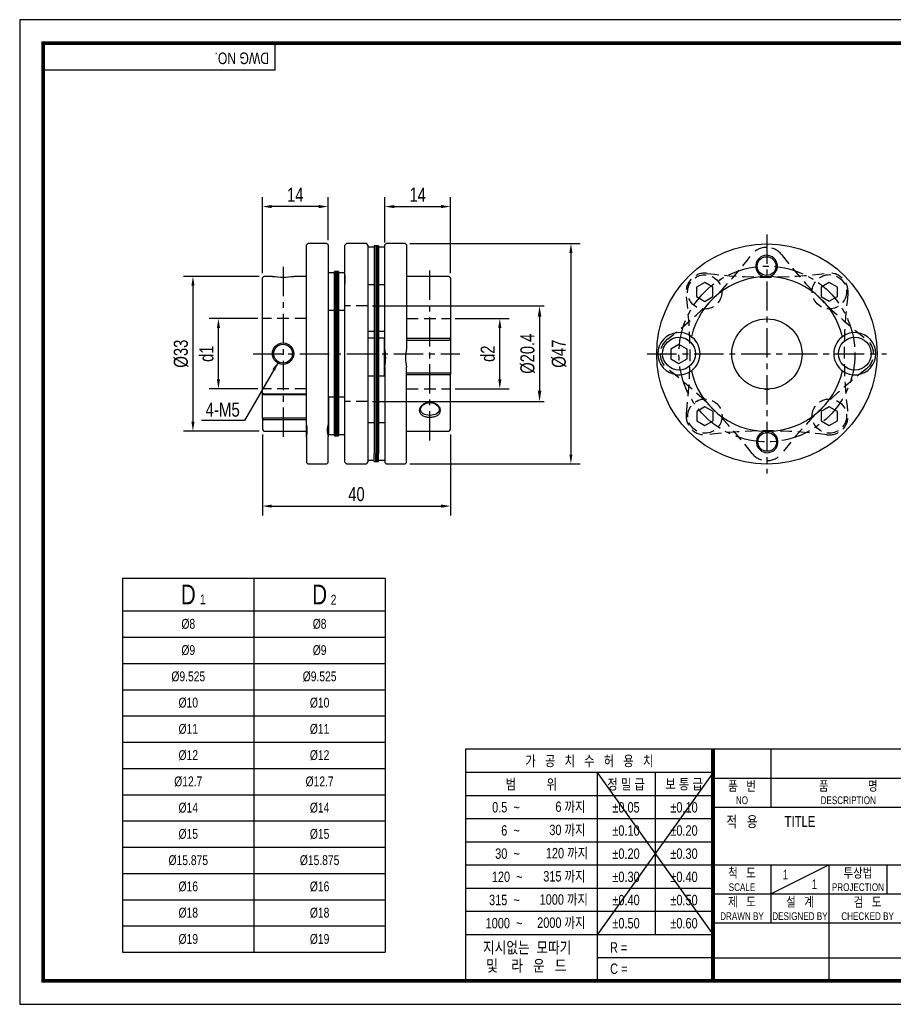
# Model space of a CAD drawing. Header units: millimetres. Extents: x 0 to 297, y 0 to 210.
# Tile 1 of 2: x 0 to 186, y 0 to 210. Entities that reach past the tile are written whole.
import ezdxf
from ezdxf.enums import TextEntityAlignment as Align

# ---------------------------------------------------------------- set-up
doc = ezdxf.new("R2010")
doc.units = ezdxf.units.MM
doc.header["$LTSCALE"] = 5
for name, pattern in [('CENTER', [2, 1.25, -0.25, 0.25, -0.25]), ('CENTER2', [1.125, 0.75, -0.125, 0.125, -0.125]), ('DASHED', [0.75, 0.5, -0.25]), ('HIDDEN', [0.375, 0.25, -0.125]), ('PHANTOM2', [1.25, 0.625, -0.125, 0.125, -0.125, 0.125, -0.125])]:
    doc.linetypes.add(name, pattern=pattern)
doc.layers.get('0').update_dxf_attribs({"linetype": 'CONTINUOUS'})
doc.layers.get('Defpoints').update_dxf_attribs({"linetype": 'CONTINUOUS'})
for name, color, linetype in [('BM', 2, 'CONTINUOUS'), ('C', 1, 'CENTER2'), ('CT', 1, 'CENTER'), ('D', 7, 'CONTINUOUS'), ('H', 3, 'HIDDEN'), ('HD', 4, 'DASHED'), ('P', 4, 'PHANTOM2')]:
    doc.layers.add(name, color=color, linetype=linetype)
doc.styles.get("Standard").update_dxf_attribs({"font": 'Gulim.ttf', "width": 0.8, "height": 3})
doc.dimstyles.new('LIM', dxfattribs={"dimtxt": 2, "dimasz": 2, "dimexe": 2, "dimexo": 1, "dimgap": 1, "dimtad": 1, "dimdec": 3, "dimzin": 9, "dimdsep": 46, "dimtxsty": 'Standard', "dimcen": 3, "dimclrd": 1, "dimclre": 1, "dimadec": 0, "dimazin": 0, "dimtfac": 1, "dimtdec": 3, "dimtmove": 0, "dimatfit": 3, "dimfxl": 0, "dimtolj": 1, "dimtzin": 0, "dimarcsym": 0})
doc.dimstyles.get("Standard").update_dxf_attribs({"dimtxt": 0.18, "dimasz": 0.18, "dimexe": 0.18, "dimexo": 0.0625, "dimgap": 0.09, "dimtad": 0, "dimtih": 1, "dimtoh": 1, "dimdec": 4, "dimzin": 0, "dimdsep": 46, "dimtxsty": 'Standard', "dimcen": 0.09, "dimadec": 0, "dimazin": 0, "dimtfac": 1, "dimtdec": 4, "dimtofl": 0, "dimtmove": 0, "dimatfit": 3, "dimfxl": 0, "dimtolj": 1, "dimtzin": 0, "dimarcsym": 0})

# ---------------------------------------------------------------- blocks, each defined once
blk = doc.blocks.new('*D154')
at = {"color": 1, "lineweight": -2, "ltscale": 25.4}
for p, q in [((51.05, 155.26), (34.93, 155.26)), ((36.93, 153.26), (36.93, 124.26)), ((51.05, 122.26), (34.93, 122.26))]:
    blk.add_line(p, q, dxfattribs=at)
at = {"color": 1, "ltscale": 25.4}
for points in [[(36.6, 153.26), (37.27, 153.26), (36.93, 155.26)], [(36.6, 124.26), (37.27, 124.26), (36.93, 122.26)]]:
    blk.add_solid(points, dxfattribs=at)
at = {"layer": 'Defpoints', "color": 0, "ltscale": 25.4}
for p in [(52.05, 155.26), (36.93, 122.26), (52.05, 122.26)]:
    blk.add_point(p, dxfattribs=at)
at = {"color": 0, "ltscale": 25.4, "insert": (34.4, 138.76), "char_height": 3, "attachment_point": 5, "rotation": 90}
blk.add_mtext('\\A1;{\\f??|b0|i0|c0|p49;%%c}33', dxfattribs=at)
blk = doc.blocks.new('*D155')
at = {"color": 1, "lineweight": -2, "ltscale": 25.4}
for p, q in [((50.75, 146.26), (40.37, 146.26)), ((42.37, 133.26), (42.37, 144.26)), ((50.75, 131.26), (40.37, 131.26))]:
    blk.add_line(p, q, dxfattribs=at)
at = {"color": 1, "ltscale": 25.4}
for points in [[(42.04, 144.26), (42.7, 144.26), (42.37, 146.26)], [(42.04, 133.26), (42.7, 133.26), (42.37, 131.26)]]:
    blk.add_solid(points, dxfattribs=at)
at = {"layer": 'Defpoints', "color": 0, "ltscale": 25.4}
for p in [(42.37, 146.26), (51.75, 146.26), (51.75, 131.26)]:
    blk.add_point(p, dxfattribs=at)
at = {"color": 0, "ltscale": 25.4, "insert": (39.83, 138.76), "char_height": 3, "attachment_point": 5, "rotation": 90}
blk.add_mtext('\\A1;{\\f굴림|b0|i0|c129|p49;d1}', dxfattribs=at)
blk = doc.blocks.new('*D156')
at = {"color": 1, "lineweight": -2, "ltscale": 25.4}
for p, q in [((83.15, 162.26), (119.52, 162.26)), ((117.52, 160.26), (117.52, 117.26)), ((83.15, 115.26), (119.52, 115.26))]:
    blk.add_line(p, q, dxfattribs=at)
at = {"color": 1, "ltscale": 25.4}
for points in [[(117.18, 160.26), (117.85, 160.26), (117.52, 162.26)], [(117.18, 117.26), (117.85, 117.26), (117.52, 115.26)]]:
    blk.add_solid(points, dxfattribs=at)
at = {"layer": 'Defpoints', "color": 0, "ltscale": 25.4}
for p in [(82.15, 162.26), (82.15, 115.26), (117.52, 115.26)]:
    blk.add_point(p, dxfattribs=at)
at = {"color": 0, "ltscale": 25.4, "insert": (114.98, 138.76), "char_height": 3, "attachment_point": 5, "rotation": 90}
blk.add_mtext('\\A1;{\\f??|b0|i0|c0|p49;%%c}47', dxfattribs=at)
blk = doc.blocks.new('*D157')
at = {"color": 1, "lineweight": -2, "ltscale": 25.4}
for p, q in [((51.75, 121.56), (51.75, 104.26)), ((91.85, 121.56), (91.85, 104.26)), ((53.75, 106.26), (89.85, 106.26))]:
    blk.add_line(p, q, dxfattribs=at)
at = {"color": 1, "ltscale": 25.4}
for points in [[(53.75, 106.59), (53.75, 105.92), (51.75, 106.26)], [(89.85, 106.59), (89.85, 105.92), (91.85, 106.26)]]:
    blk.add_solid(points, dxfattribs=at)
at = {"layer": 'Defpoints', "color": 0, "ltscale": 25.4}
for p in [(51.75, 122.56), (91.85, 122.56), (91.85, 106.26)]:
    blk.add_point(p, dxfattribs=at)
at = {"color": 0, "ltscale": 25.4, "insert": (71.8, 108.8), "char_height": 3, "attachment_point": 5}
blk.add_mtext('\\A1;40', dxfattribs=at)
blk = doc.blocks.new('*D158')
at = {"color": 1, "lineweight": -2, "ltscale": 25.4}
for p, q in [((77.85, 162.5), (77.85, 172.14)), ((79.85, 170.14), (89.85, 170.14)), ((91.85, 155.96), (91.85, 172.14))]:
    blk.add_line(p, q, dxfattribs=at)
at = {"color": 1, "ltscale": 25.4}
for points in [[(79.85, 170.48), (79.85, 169.81), (77.85, 170.14)], [(89.85, 170.48), (89.85, 169.81), (91.85, 170.14)]]:
    blk.add_solid(points, dxfattribs=at)
at = {"layer": 'Defpoints', "color": 0, "ltscale": 25.4}
for p in [(91.85, 170.14), (77.85, 161.5), (91.85, 154.96)]:
    blk.add_point(p, dxfattribs=at)
at = {"color": 0, "ltscale": 25.4, "insert": (84.85, 172.68), "char_height": 3, "attachment_point": 5}
blk.add_mtext('\\A1;14', dxfattribs=at)
blk = doc.blocks.new('*D159')
at = {"color": 1, "lineweight": -2, "ltscale": 25.4}
for p, q in [((51.75, 155.96), (51.75, 172.14)), ((63.75, 170.14), (53.75, 170.14)), ((65.75, 162.96), (65.75, 172.14))]:
    blk.add_line(p, q, dxfattribs=at)
at = {"color": 1, "ltscale": 25.4}
for points in [[(53.75, 170.48), (53.75, 169.81), (51.75, 170.14)], [(63.75, 170.48), (63.75, 169.81), (65.75, 170.14)]]:
    blk.add_solid(points, dxfattribs=at)
at = {"layer": 'Defpoints', "color": 0, "ltscale": 25.4}
for p in [(51.75, 170.14), (65.75, 161.96), (51.75, 154.96)]:
    blk.add_point(p, dxfattribs=at)
at = {"color": 0, "ltscale": 25.4, "insert": (58.75, 172.68), "char_height": 3, "attachment_point": 5}
blk.add_mtext('\\A1;14', dxfattribs=at)
blk = doc.blocks.new('*D160')
at = {"color": 1, "lineweight": -2, "ltscale": 25.4}
for p, q in [((92.85, 146.26), (104.36, 146.26)), ((102.36, 133.26), (102.36, 144.26)), ((92.85, 131.26), (104.36, 131.26))]:
    blk.add_line(p, q, dxfattribs=at)
at = {"color": 1, "ltscale": 25.4}
for points in [[(102.02, 144.26), (102.69, 144.26), (102.36, 146.26)], [(102.02, 133.26), (102.69, 133.26), (102.36, 131.26)]]:
    blk.add_solid(points, dxfattribs=at)
at = {"layer": 'Defpoints', "color": 0, "ltscale": 25.4}
for p in [(91.85, 146.26), (102.36, 146.26), (91.85, 131.26)]:
    blk.add_point(p, dxfattribs=at)
at = {"color": 0, "ltscale": 25.4, "insert": (99.81, 138.76), "char_height": 3, "attachment_point": 5, "rotation": 90}
blk.add_mtext('\\A1;{\\f굴림|b0|i0|c129|p49;d2}', dxfattribs=at)
blk = doc.blocks.new('*D162')
at = {"layer": 'D', "color": 1, "lineweight": -2}
for p, q in [((75.25, 148.96), (111.83, 148.96)), ((110.83, 146.66), (110.83, 130.86)), ((75.25, 128.56), (111.83, 128.56))]:
    blk.add_line(p, q, dxfattribs=at)
at = {"layer": 'D', "color": 1}
for points in [[(110.45, 146.66), (111.21, 146.66), (110.83, 148.96)], [(110.45, 130.86), (111.21, 130.86), (110.83, 128.56)]]:
    blk.add_solid(points, dxfattribs=at)
at = {"layer": 'Defpoints', "color": 0}
for p in [(74.25, 148.96), (74.25, 128.56), (110.83, 128.56)]:
    blk.add_point(p, dxfattribs=at)
at = {"layer": 'D', "insert": (108.29, 138.76), "char_height": 3, "attachment_point": 5, "rotation": 90}
blk.add_mtext('\\A1;%%C20.4', dxfattribs=at)

msp = doc.modelspace()

# ---------------------------------------------------------------- linework, layer by layer
for p, q in [((54.43705, 199.23234), (54.43705, 205)), ((54.43705, 199.23234), (5, 199.23234)), ((21.94083, 90.90604), (77.94083, 90.90604)), ((21.94083, 90.90604), (21.94083, 11.10604)), ((77.94083, 90.90604), (77.94083, 11.10604)), ((95.07575, 54.43705), (95.07575, 5)), ((147.8086, 54.43705), (95.07575, 54.43705)), ((292, 54.43705), (147.8086, 54.43705)), ((147.8086, 54.43705), (147.8086, 5)), ((160.16787, 54.43705), (160.16787, 42.07779)), ((147.8086, 49.42948), (95.07575, 49.42948)), ((147.8086, 49.42948), (123.09008, 14.82355)), ((123.09008, 49.42948), (147.8086, 14.82355)), ((123.09008, 49.42948), (123.09008, 5)), ((135.44934, 49.42948), (135.44934, 14.82355)), ((147.8086, 48.25742), (292, 48.25742)), ((147.8086, 44.48577), (95.07575, 44.48577)), ((147.8086, 42.07779), (292, 42.07779)), ((147.8086, 39.54207), (95.07575, 39.54207)), ((147.8086, 34.59837), (95.07575, 34.59837)), ((147.8086, 29.65466), (95.07575, 29.65466)), ((147.8086, 29.71852), (292, 29.71852)), ((160.16787, 23.53889), (172.52713, 29.71852)), ((160.16787, 29.71852), (160.16787, 17.35926)), ((172.52713, 29.71852), (172.52713, 5)), ((184.88639, 29.71852), (184.88639, 23.53889)), ((147.8086, 24.71096), (95.07575, 24.71096)), ((147.8086, 23.53889), (221.96418, 23.53889)), ((147.8086, 19.76725), (95.07575, 19.76725)), ((147.8086, 17.35926), (292, 17.35926)), ((147.8086, 14.82355), (95.07575, 14.82355)), ((21.94083, 11.10604), (77.94083, 11.10604)), ((147.8086, 9.87984), (123.09008, 9.87984)), ((147.8086, 9.87984), (221.96418, 9.87984))]:
    msp.add_line(p, q)
at = {"color": 4}
for p, q in [((49.94083, 90.90604), (49.94083, 11.10604)), ((21.94083, 83.90604), (77.94083, 83.90604))]:
    msp.add_line(p, q, dxfattribs=at)
at = {"color": 1}
for p, q in [((21.94083, 78.30604), (77.94083, 78.30604)), ((21.94083, 72.70604), (77.94083, 72.70604)), ((21.94083, 67.10604), (77.94083, 67.10604)), ((21.94083, 61.50604), (77.94083, 61.50604)), ((21.94083, 55.90604), (77.94083, 55.90604)), ((21.94083, 50.30604), (77.94083, 50.30604)), ((21.94083, 44.70604), (77.94083, 44.70604)), ((21.94083, 39.10604), (77.94083, 39.10604)), ((21.94083, 33.50604), (77.94083, 33.50604)), ((21.94083, 27.90604), (77.94083, 27.90604)), ((21.94083, 22.30604), (77.94083, 22.30604)), ((21.94083, 16.70604), (77.94083, 16.70604))]:
    msp.add_line(p, q, dxfattribs=at)
msp.add_lwpolyline([(297, 210), (0, 210), (0, 0), (297, 0)], close=True)
msp.add_lwpolyline([(292, 205, 0.8, 0.8, 0), (5, 205, 0.8, 0.8, 0), (5, 5, 0.8, 0.8, 0), (292, 5, 0.8, 0.8, 0)], format="xyseb", close=True)
at = {"const_width": 0.82395}
msp.add_lwpolyline([(147.8086, 5), (147.8086, 54.43705)], dxfattribs=at)
at = {"layer": 'BM', "ltscale": 25.4}
for p, q in [((61.44924, 162.26298), (61.14924, 161.96298)), ((61.14924, 123.83308), (61.14924, 161.96298)), ((65.44924, 162.26298), (61.44924, 162.26298)), ((65.74924, 161.96298), (65.44924, 162.26298)), ((65.74924, 161.96298), (65.74924, 123.83308)), ((69.52424, 162.13798), (69.34924, 161.87664)), ((69.34924, 156.52074), (69.34924, 161.87664)), ((69.64924, 162.26298), (69.52, 162.13373)), ((73.94924, 162.26298), (69.64924, 162.26298)), ((74.07849, 162.13373), (73.94924, 162.26298)), ((74.24924, 161.87664), (74.07424, 162.13798)), ((74.24924, 161.87664), (74.24924, 156.52074)), ((75.89924, 161.74087), (75.59924, 161.74087)), ((75.59924, 161.74087), (75.59924, 159.85523)), ((75.89924, 161.74087), (75.89924, 159.85523)), ((75.89924, 161.74087), (75.89924, 159.85523)), ((76.19924, 161.74087), (75.89924, 161.74087)), ((76.19924, 161.74087), (76.19924, 159.85523)), ((76.19924, 161.74087), (76.19924, 159.85523)), ((76.49924, 161.74087), (76.19924, 161.74087)), ((76.49924, 161.74087), (76.49924, 159.85523)), ((78.14924, 162.26298), (77.84924, 161.96298)), ((77.84924, 139.87271), (77.84924, 161.96298)), ((82.14924, 162.26298), (78.14924, 162.26298)), ((82.44924, 161.96298), (82.14924, 162.26298)), ((82.44924, 161.96298), (82.44924, 139.87271)), ((74.29924, 160.99912), (74.24924, 160.99912)), ((74.29924, 153.49912), (74.29924, 161.49912)), ((75.59924, 161.49912), (74.29924, 161.49912)), ((75.59924, 159.85523), (75.59924, 141.37811)), ((75.89924, 159.85523), (75.89924, 141.37811)), ((75.89924, 159.85523), (75.89924, 141.37811)), ((76.19924, 159.85523), (76.19924, 141.37811)), ((76.19924, 159.85523), (76.19924, 141.37811)), ((77.84924, 161.49912), (76.49924, 161.49912)), ((76.49924, 159.85523), (76.49924, 141.37811)), ((67.09924, 156.02123), (65.74924, 156.02123)), ((67.09924, 151.35365), (67.09924, 156.26298)), ((67.39924, 156.26298), (67.09924, 156.26298)), ((67.39924, 151.35365), (67.39924, 156.26298)), ((67.39924, 156.26298), (67.39924, 151.35365)), ((67.69924, 156.26298), (67.39924, 156.26298)), ((67.69924, 156.26298), (67.69924, 151.35365)), ((67.69924, 156.26298), (67.69924, 151.35365)), ((67.99924, 156.26298), (67.69924, 156.26298)), ((67.99924, 156.26298), (67.99924, 151.35365)), ((69.29924, 156.02123), (67.99924, 156.02123)), ((69.29924, 148.02123), (69.29924, 156.02123)), ((69.34924, 156.02123), (69.29924, 156.02123)), ((69.34924, 155.52123), (69.34924, 156.52863)), ((69.34924, 155.52123), (69.34924, 153.69287)), ((74.24924, 156.53338), (74.24924, 153.69842)), ((52.04924, 155.26298), (51.74924, 154.96298)), ((51.74924, 130.27429), (51.74924, 154.96298)), ((53.88377, 155.26298), (52.04924, 155.26298)), ((61.14924, 155.26298), (58.41472, 155.26298)), ((69.34924, 154.02123), (69.29924, 154.02123)), ((69.34924, 115.64931), (69.34924, 153.69287)), ((74.24924, 153.99912), (74.29924, 153.99912)), ((74.24924, 153.69287), (74.24924, 115.64931)), ((74.29924, 153.49912), (75.59924, 153.49912)), ((76.49924, 153.49912), (77.84924, 153.49912)), ((91.54924, 155.26298), (82.44924, 155.26298)), ((91.84924, 154.96298), (91.54924, 155.26298)), ((91.84924, 154.96298), (91.84924, 141.90868)), ((67.09924, 126.17231), (67.09924, 151.35365)), ((67.39924, 126.17231), (67.39924, 151.35365)), ((67.39924, 151.35365), (67.39924, 126.17231)), ((67.69924, 151.35365), (67.69924, 126.17231)), ((67.69924, 151.35365), (67.69924, 126.17231)), ((67.99924, 151.35365), (67.99924, 126.17231)), ((69.29924, 150.02123), (69.34924, 150.02123)), ((65.74924, 148.02123), (67.09924, 148.02123)), ((67.99924, 148.02123), (69.29924, 148.02123)), ((69.29924, 148.02123), (69.34924, 148.02123)), ((75.59924, 143.48365), (74.24924, 143.48365)), ((77.79924, 143.48365), (76.49924, 143.48365)), ((77.79924, 143.48365), (77.79924, 142.04231)), ((77.84924, 142.98365), (77.79924, 142.98365)), ((75.59924, 142.04231), (74.24924, 142.04231)), ((75.59924, 141.37811), (75.59924, 134.5151)), ((75.89924, 141.37811), (75.89924, 134.5151)), ((75.89924, 141.37811), (75.89924, 134.5151)), ((76.19924, 141.37811), (76.19924, 134.5151)), ((76.19924, 141.37811), (76.19924, 134.5151)), ((77.79924, 142.04231), (76.49924, 142.04231)), ((76.49924, 141.37811), (76.49924, 134.5151)), ((77.79924, 134.04231), (77.79924, 142.04231)), ((77.84924, 141.54231), (77.79924, 141.54231)), ((82.44924, 142.06624), (91.54924, 142.06624)), ((91.54924, 141.61218), (82.44924, 141.61218)), ((91.84924, 141.90868), (91.54924, 142.06624)), ((91.84924, 141.90868), (91.54924, 141.61218)), ((91.84924, 141.90868), (91.84924, 134.40585)), ((143.22158, 142.38687), (143.48244, 142.17951)), ((175.38566, 142.38687), (175.12479, 142.17951)), ((75.59924, 134.5151), (75.59924, 117.40674)), ((75.89924, 134.5151), (75.89924, 117.40674)), ((75.89924, 134.5151), (75.89924, 117.40674)), ((76.19924, 134.5151), (76.19924, 117.40674)), ((76.19924, 134.5151), (76.19924, 117.40674)), ((76.49924, 134.5151), (76.49924, 117.40674)), ((77.79924, 134.54231), (77.84924, 134.54231)), ((77.84924, 135.87646), (77.84924, 115.56298)), ((82.44924, 115.56298), (82.44924, 135.87646)), ((82.44924, 134.69342), (91.54924, 134.69342)), ((91.54924, 134.69342), (91.84924, 134.40585)), ((91.54924, 134.22769), (91.84924, 134.40585)), ((91.84924, 122.56298), (91.84924, 134.40585)), ((143.45819, 135.32581), (143.19586, 135.12029)), ((175.14904, 135.32581), (175.41137, 135.12029)), ((74.24924, 134.04231), (75.59924, 134.04231)), ((76.49924, 134.04231), (77.79924, 134.04231)), ((91.54924, 134.22769), (82.44924, 134.22769)), ((51.74924, 124.96507), (51.74924, 130.2861)), ((52.04924, 129.98554), (51.74924, 130.27429)), ((52.04924, 130.20353), (51.74924, 130.27429)), ((52.04924, 130.20353), (61.14924, 130.20353)), ((61.14924, 129.98554), (52.04924, 129.98554)), ((65.79924, 129.50472), (65.74924, 129.50472)), ((65.79924, 129.00472), (65.74924, 129.00472)), ((65.79924, 129.50472), (65.79924, 121.50472)), ((67.09924, 129.50472), (65.79924, 129.50472)), ((69.34924, 129.50472), (67.99924, 129.50472)), ((67.09924, 121.26298), (67.09924, 126.17231)), ((67.39924, 121.26298), (67.39924, 126.17231)), ((67.39924, 126.17231), (67.39924, 121.26298)), ((67.69924, 126.17231), (67.69924, 121.26298)), ((67.69924, 126.17231), (67.69924, 121.26298)), ((67.99924, 126.17231), (67.99924, 121.26298)), ((51.74924, 124.96507), (52.04924, 125.08962)), ((51.74924, 124.96507), (51.74924, 122.56298)), ((51.74924, 124.96507), (52.04924, 124.65674)), ((52.04924, 125.08962), (61.14924, 125.08962)), ((61.14924, 124.65674), (52.04924, 124.65674)), ((74.29924, 116.02683), (74.29924, 124.02683)), ((75.59924, 124.02683), (74.29924, 124.02683)), ((77.84924, 124.02683), (76.49924, 124.02683)), ((51.74924, 122.56298), (52.04924, 122.26298)), ((52.04924, 122.26298), (61.14924, 122.26298)), ((61.14924, 120.99257), (61.14924, 123.83308)), ((65.58302, 122.00472), (65.79924, 122.00472)), ((65.74924, 122.00472), (65.74924, 120.99733)), ((74.29924, 123.52683), (74.24924, 123.52683)), ((82.44924, 122.26298), (91.54924, 122.26298)), ((91.54924, 122.26298), (91.84924, 122.56298)), ((61.14924, 121.00521), (61.14924, 115.56298)), ((65.74924, 121.50472), (65.79924, 121.50472)), ((65.74924, 115.56298), (65.74924, 121.00521)), ((65.79924, 121.50472), (67.09924, 121.50472)), ((67.09924, 121.26298), (67.39924, 121.26298)), ((67.39924, 121.26298), (67.69924, 121.26298)), ((67.69924, 121.26298), (67.99924, 121.26298)), ((67.99924, 121.50472), (69.34924, 121.50472)), ((61.14924, 115.56298), (61.44924, 115.26298)), ((65.44924, 115.26298), (65.74924, 115.56298)), ((69.34924, 115.64931), (69.52424, 115.38798)), ((74.07424, 115.38798), (74.24924, 115.64931)), ((74.24924, 116.52683), (74.29924, 116.52683)), ((74.29924, 116.02683), (75.59924, 116.02683)), ((75.59924, 115.78508), (75.59924, 117.40674)), ((75.59924, 115.78508), (75.89924, 115.78508)), ((75.89924, 115.78508), (75.89924, 117.40674)), ((75.89924, 115.78508), (75.89924, 117.40674)), ((75.89924, 115.78508), (76.19924, 115.78508)), ((76.19924, 115.78508), (76.19924, 117.40674)), ((76.19924, 115.78508), (76.19924, 117.40674)), ((76.19924, 115.78508), (76.49924, 115.78508)), ((76.49924, 115.78508), (76.49924, 117.40674)), ((76.49924, 116.02683), (77.84924, 116.02683)), ((77.84924, 115.56298), (78.14924, 115.26298)), ((82.14924, 115.26298), (82.44924, 115.56298)), ((61.44924, 115.26298), (65.44924, 115.26298)), ((69.52, 115.39222), (69.64924, 115.26298)), ((69.64924, 115.26298), (73.94924, 115.26298)), ((73.94924, 115.26298), (74.07849, 115.39222)), ((78.14924, 115.26298), (82.14924, 115.26298))]:
    msp.add_line(p, q, dxfattribs=at)
msp.add_lwpolyline([(140.55373, 140.69663), (138.82168, 139.69663), (138.82168, 137.69663), (140.55373, 136.69663), (142.28579, 137.69663), (142.28579, 139.69663)], close=True, dxfattribs=at)
for centre, radius in [((159.30362, 138.69663), 23.5), ((159.23727, 157.44651), 2), ((159.30362, 138.69663), 7.48649), ((56.14924, 138.76101), 2.28427), ((56.14924, 138.76298), 2), ((140.55373, 138.76298), 3.5), ((178.0535, 138.76298), 3.5), ((159.36997, 119.94674), 2)]:
    msp.add_circle(centre, radius, dxfattribs=at)
for centre, radius, start, end in [((159.23727, 157.44651), 2.3, 281.4194378, 258.9860675), ((56.14924, 171.07037), 15.96893, 261.8436309, 278.1563692), ((159.30362, 138.69663), 16.5, 12.9235849, 167.0764151), ((140.55373, 138.76298), 4.5, 53.6402391, 305.9542556), ((178.0535, 138.76298), 4.5, 234.0457444, 126.3597609), ((140.55373, 138.76298), 4.5, 310.198258, 49.3962367), ((178.0535, 138.76298), 4.5, 130.6037633, 229.801742), ((66.51466, 137.87458), 11.50936, 350.0022894, 9.9977106), ((93.7505, 137.87458), 11.47654, 169.9734065, 190.0265935), ((159.30362, 138.69663), 16.5, 192.5180796, 268.6399467), ((159.30362, 138.69663), 16.5, 271.7655586, 347.4819204), ((159.30362, 138.69663), 7.5, 266.8223192, 273.6528596), ((55.39569, 122.41915), 5.92474, 346.1931882, 13.8068118), ((71.06897, 122.41915), 5.50443, 165.1154613, 194.8845387), ((159.36997, 119.94674), 2.3, 101.4194378, 78.9860675), ((159.30362, 138.69663), 16.5, 268.6489923, 271.756513)]:
    msp.add_arc(centre, radius, start, end, dxfattribs=at)
for points, knots in [([(87.44924, 128.33881), (87.74587, 128.33881), (88.34038, 128.24055), (89.09596, 127.84927), (89.59373, 127.28173), (89.77544, 126.65033), (89.59399, 126.05665), (89.09703, 125.5812), (88.3415, 125.28109), (87.44938, 125.17442), (86.55727, 125.28099), (85.80171, 125.58104), (85.30462, 126.05649), (85.12303, 126.6502), (85.30468, 127.2816), (85.80236, 127.84914), (86.55795, 128.24051), (87.15257, 128.33881), (87.44924, 128.33881)], [0, 0, 0, 0, 0.06203455, 0.124332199, 0.186993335, 0.249911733, 0.312857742, 0.375577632, 0.437869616, 0.499993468, 0.562108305, 0.62439141, 0.687122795, 0.750082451, 0.812993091, 0.875645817, 0.937955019, 1, 1, 1, 1]), ([(87.44924, 128.32616), (86.92674, 128.32616), (85.88225, 127.97357), (85.23299, 126.82221), (85.8815, 125.84414), (87.44941, 125.49069), (89.01717, 125.84425), (89.66548, 126.82237), (89.01612, 127.97366), (87.97166, 128.32616), (87.44924, 128.32616)], [0, 0, 0, 0, 0.125024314, 0.249923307, 0.374954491, 0.500006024, 0.625075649, 0.75008196, 0.874996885, 1, 1, 1, 1])]:
    msp.add_open_spline(points, degree=3, knots=knots, dxfattribs=at)
at = {"layer": 'C'}
msp.add_line((147.8086, 49.42948), (147.8086, 49.39613), dxfattribs=at)
at = {"layer": 'CT'}
for p, q in [((159.30362, 164.19663), (159.30362, 113.19663)), ((56.14924, 157.26298), (56.14924, 120.26298)), ((87.44924, 120.26298), (87.44924, 157.26298)), ((49.74924, 138.76298), (93.84924, 138.76298)), ((133.8037, 138.76298), (184.80353, 138.76298))]:
    msp.add_line(p, q, dxfattribs=at)
msp.add_circle((159.30362, 138.69663), 18.74988, dxfattribs=at)
at = {"layer": 'H'}
msp.add_line((147.8086, 49.31275), (147.8086, 49.27106), dxfattribs=at)
at = {"layer": 'HD'}
for p, q in [((74.24924, 148.96298), (69.34924, 148.96298)), ((61.14924, 146.26298), (51.74924, 146.26298)), ((82.44924, 146.26298), (91.84924, 146.26298)), ((61.14924, 131.26298), (51.74924, 131.26298)), ((82.44924, 131.26298), (91.84924, 131.26298)), ((74.24924, 128.56298), (69.34924, 128.56298))]:
    msp.add_line(p, q, dxfattribs=at)
for points in [[(146.04545, 153.92731), (144.3134, 152.92731), (144.3134, 150.92731), (146.04545, 149.92731), (147.7775, 150.92731), (147.7775, 152.92731)], [(172.6087, 153.97423), (170.87665, 152.97423), (170.87665, 150.97423), (172.6087, 149.97423), (174.34075, 150.97423), (174.34075, 152.97423)], [(146.09236, 127.45789), (144.36031, 126.45789), (144.36031, 124.45789), (146.09236, 123.45789), (147.82442, 124.45789), (147.82442, 126.45789)], [(172.6087, 127.45789), (170.87665, 126.45789), (170.87665, 124.45789), (172.6087, 123.45789), (174.34075, 124.45789), (174.34075, 126.45789)]]:
    msp.add_lwpolyline(points, close=True, dxfattribs=at)
for centre in [(146.04545, 151.92731), (172.6087, 151.97423), (146.09236, 125.45789), (172.6087, 125.45789)]:
    msp.add_circle(centre, 3.65, dxfattribs=at)
for centre, radius, start, end in [((76.82511, 220.88338), 100, 307.790441, 322.4126717), ((159.23727, 157.44651), 4, 37.7640221, 142.4126717), ((241.4534, 221.13723), 100, 217.7640221, 232.438373), ((146.04545, 151.92731), 4, 82.7640221, 187.4126717), ((159.14489, 255.09904), 100, 262.7640221, 277.438373), ((172.6087, 151.97423), 4, 352.6758663, 97.438373), ((42.91461, 138.50976), 100, 352.790441, 7.4126717), ((275.76015, 138.71606), 100, 172.6758663, 187.3241337), ((140.55373, 138.69663), 4, 127.790441, 232.3241337), ((178.0535, 138.69663), 4, 307.6758663, 52.438373), ((76.98959, 56.3826), 100, 37.6758663, 52.3241337), ((241.61765, 56.3826), 100, 127.6758663, 142.3241337), ((146.09236, 125.45789), 4, 172.790441, 277.3241337), ((172.6087, 125.45789), 4, 262.6758663, 7.3241337), ((159.35053, 22.30644), 100, 82.6758663, 97.3241337), ((159.30362, 119.94674), 4, 217.6758663, 322.3241337)]:
    msp.add_arc(centre, radius, start, end, dxfattribs=at)
at = {"layer": 'P'}
msp.add_line((147.8086, 49.22104), (147.8086, 49.16267), dxfattribs=at)

# ---------------------------------------------------------------- texts
at = {"ltscale": 25.4, "insert": (43.27462, 126.80817), "char_height": 3, "attachment_point": 5}
msp.add_mtext('{\\fﾱﾼﾸﾲ|b0|i0|c129|p49;4-M5}', dxfattribs=at)
at = {"color": 0}
for s, insert, char_height, width, attachment_point in [('D', (35.94083, 87.40604), 4.2, 28, 5), ('D', (63.94083, 87.40604), 4.2, 28, 5), ('1', (38.43665, 87.43092), 2.1, 6.3, 1), ('2', (66.30703, 87.35046), 2.1, 3.36, 1), ('%%c8', (35.94083, 81.10604), 2.1, 28, 5), ('%%c8', (63.94083, 81.10604), 2.1, 28, 5), ('%%c9', (35.94083, 75.50604), 2.1, 28, 5), ('%%c9', (63.94083, 75.50604), 2.1, 28, 5), ('%%c9.525', (35.94083, 69.90604), 2.1, 28, 5), ('%%c9.525', (63.94083, 69.90604), 2.1, 28, 5), ('%%c10', (35.94083, 64.30604), 2.1, 28, 5), ('%%c10', (63.94083, 64.30604), 2.1, 28, 5), ('%%c11', (35.94083, 58.70604), 2.1, 28, 5), ('%%c11', (63.94083, 58.70604), 2.1, 28, 5), ('%%c12', (35.94083, 53.10604), 2.1, 28, 5), ('%%c12', (63.94083, 53.10604), 2.1, 28, 5), ('%%c12.7', (35.94083, 47.50604), 2.1, 28, 5), ('%%c12.7', (63.94083, 47.50604), 2.1, 28, 5), ('%%c14', (35.94083, 41.90604), 2.1, 28, 5), ('%%c14', (63.94083, 41.90604), 2.1, 28, 5), ('%%c15', (35.94083, 36.30604), 2.1, 28, 5), ('%%c15', (63.94083, 36.30604), 2.1, 28, 5), ('%%c15.875', (35.94083, 30.70604), 2.1, 28, 5), ('%%c15.875', (63.94083, 30.70604), 2.1, 28, 5), ('%%c16', (35.94083, 25.10604), 2.1, 28, 5), ('%%c16', (63.94083, 25.10604), 2.1, 28, 5), ('%%c18', (35.94083, 19.50604), 2.1, 28, 5), ('%%c18', (63.94083, 19.50604), 2.1, 28, 5), ('%%c19', (35.94083, 13.90604), 2.1, 28, 5), ('%%c19', (63.94083, 13.90604), 2.1, 28, 5)]:
    msp.add_mtext(s, dxfattribs=dict(at, insert=insert, char_height=char_height, width=width, attachment_point=attachment_point))
at = {"layer": 'D', "width": 0.8}
msp.add_text('DWG NO.', height=2.471852, rotation=180, dxfattribs=at).set_placement((53.16809, 203.00065))
for s, height, p in [('가   공   치   수   허   용   치', 2.2246672, (121.44218, 51.93326)), ('범          위', 2.2246672, (109.08292, 46.95763)), ('정 밀 급', 2.224667, (129.26971, 46.95763)), ('보 통 급', 2.224667, (141.62897, 46.95763)), ('품   번', 2.059877, (153.98824, 46.60952)), ('품              명', 2.0598771, (176.64688, 46.60952)), ('NO', 1.647902, (153.98824, 43.5197)), ('DESCRIPTION', 1.6479017, (176.64688, 43.5197)), ('%%p0.05', 2.224667, (129.26971, 42.01392)), ('%%p0.10', 2.224667, (141.62897, 42.01392)), ('적   용', 2.307062, (153.98824, 38.98797)), ('TITLE', 2.307062, (166.3475, 38.98797)), ('%%p0.10', 2.224667, (129.26971, 37.07022)), ('%%p0.20', 2.224667, (141.62897, 37.07022)), ('%%p0.20', 2.224667, (129.26971, 32.12651)), ('%%p0.30', 2.224667, (141.62897, 32.12651)), ('척   도', 2.059877, (153.98824, 28.07062)), ('투상법', 2.059877, (178.70676, 28.07062)), ('%%p0.30', 2.224667, (129.26971, 27.18281)), ('%%p0.40', 2.224667, (141.62897, 27.18281)), ('1', 2.05988, (163.25768, 27.65865)), ('SCALE', 1.647902, (153.98824, 24.98081)), ('1', 2.05988, (169.43731, 25.59877)), ('PROJECTION', 1.647902, (178.70676, 24.98081)), ('%%p0.40', 2.224667, (129.26971, 22.2391)), ('%%p0.50', 2.224667, (141.62897, 22.2391)), ('제   도', 2.059877, (153.98824, 21.89099)), ('설   계', 2.059877, (166.3475, 21.89099)), ('검   도', 2.059877, (180.76664, 21.89099)), ('%%p0.50', 2.224667, (129.26971, 17.2954)), ('%%p0.60', 2.224667, (141.62897, 17.2954))]:
    msp.add_text(s, height=height, dxfattribs=at).set_placement(p, align=Align.MIDDLE)
for s, height, p in [('DRAWN BY', 1.647902, (153.98824, 17.97719)), ('DESIGNED BY', 1.6479017, (166.3475, 17.97719)), ('CHECKED BY', 1.647902, (180.76664, 17.97719))]:
    msp.add_text(s, height=height, dxfattribs=at).set_placement(p, align=Align.CENTER)
at = {"layer": 'D', "linetype": 'ByBlock', "width": 0.8}
for s, height, p in [('지시없는  모따기', 2.471852, (98.78304, 10.86753)), ('및    라   운   드', 2.4718525, (99.46232, 6.99683))]:
    msp.add_text(s, height=height, dxfattribs=at).set_placement(p)
at = {"layer": 'D', "width": 0.8}
for s, p in [('R = ', (125.83895, 10.9999)), ('C = ', (125.87797, 6.47764))]:
    msp.add_text(s, height=2.224667, dxfattribs=at).set_placement(p)
at = {"layer": 'D', "char_height": 2.224667, "attachment_point": 6}
for s, insert, width in [('0.5  ~', (106.61106, 42.01392), 8.2310624), ('6 까지', (120.61823, 42.01392), 9.8035318), ('6  ~', (106.61106, 37.07022), 8.2310216), ('30 까지', (120.61823, 37.07022), 9.8034906), ('120 까지', (121.17583, 32.12651), 12.6524242), ('30  ~', (106.61106, 32.12651), 8.2310216), ('120  ~', (107.1976, 27.18281), 8.9379913), ('315 까지', (120.61823, 27.18281), 12.0977814), ('315  ~', (106.61106, 22.2391), 9.885083), ('1000 까지', (121.14261, 22.2391), 13.3822846), ('2000 까지', (120.61823, 17.2954), 12.974319), ('1000  ~', (107.17041, 17.2954), 14.528725)]:
    msp.add_mtext(s, dxfattribs=dict(at, insert=insert, width=width))

# ---------------------------------------------------------------- dimensions: what is measured, and where the dimension line sits
at = {"ltscale": 25.4}
for base, p1, p2, picture, middle in [((51.74924, 170.14228), (65.74924, 161.96298), (51.74924, 154.96298), '*D159', (58.74924, 172.68423)), ((91.84924, 170.14228), (77.84924, 161.49912), (91.84924, 154.96298), '*D158', (84.84924, 172.68423))]:
    dim = msp.add_linear_dim(base=base, p1=p1, p2=p2, dimstyle='LIM', dxfattribs=at)
    dim.commit()
    dim.dimension.update_dxf_attribs({"geometry": picture, "text_midpoint": middle})
for base, p1, p2, text, picture, middle in [((117.51729, 115.26298), (82.14924, 162.26298), (82.14924, 115.26298), '{\\f??|b0|i0|c0|p49;%%c}<>', '*D156', (114.97535, 138.76298)), ((36.93444, 122.26298), (52.04924, 155.26298), (52.04924, 122.26298), '{\\f??|b0|i0|c0|p49;%%c}<>', '*D154', (34.39649, 138.76298)), ((42.37166, 146.26298), (51.74924, 131.26298), (51.74924, 146.26298), '{\\f굴림|b0|i0|c129|p49;d1}', '*D155', (39.82772, 138.76298)), ((102.3553, 146.26298), (91.84924, 131.26298), (91.84924, 146.26298), '{\\f굴림|b0|i0|c129|p49;d2}', '*D160', (99.81336, 138.76298))]:
    dim = msp.add_linear_dim(base=base, p1=p1, p2=p2, angle=90, text=text, dimstyle='LIM', dxfattribs=at)
    dim.commit()
    dim.dimension.update_dxf_attribs({"geometry": picture, "text_midpoint": middle})
dim = msp.add_linear_dim(base=(91.84924, 106.2572), p1=(51.74924, 122.56298), p2=(91.84924, 122.56298), text='40', dimstyle='LIM', dxfattribs=at)
dim.commit()
dim.dimension.update_dxf_attribs({"geometry": '*D157', "text_midpoint": (71.79924, 108.79715)})
at = {"layer": 'D'}
dim = msp.add_linear_dim(base=(110.82922, 128.56298), p1=(74.24924, 148.96298), p2=(74.24924, 128.56298), angle=90, text='%%C20.4', dimstyle='Standard', override={"dimtxt": 2, "dimasz": 2.3, "dimexe": 1, "dimexo": 1, "dimgap": 1, "dimtad": 1, "dimtih": 0, "dimtoh": 0, "dimzin": 8, "dimcen": 1, "dimclrd": 1, "dimclre": 1, "dimclrt": 256, "dimadec": 4, "dimazin": 2, "dimtfac": 0.5, "dimtix": 1, "dimtofl": 1, "dimtmove": 2, "dimtzin": 8}, dxfattribs=at)
dim.commit()
dim.dimension.update_dxf_attribs({"geometry": '*D162', "text_midpoint": (108.28927, 138.76298)})

# ---------------------------------------------------------------- leaders
at = {"ltscale": 25.4}
msp.add_leader([(55.15093, 137.03188), (47.9219, 124.51083), (38.77132, 124.51083)], dimstyle='LIM', override={"dimgap": 1, "dimtad": 0}, dxfattribs=at)

doc.saveas('drawing.dxf')
